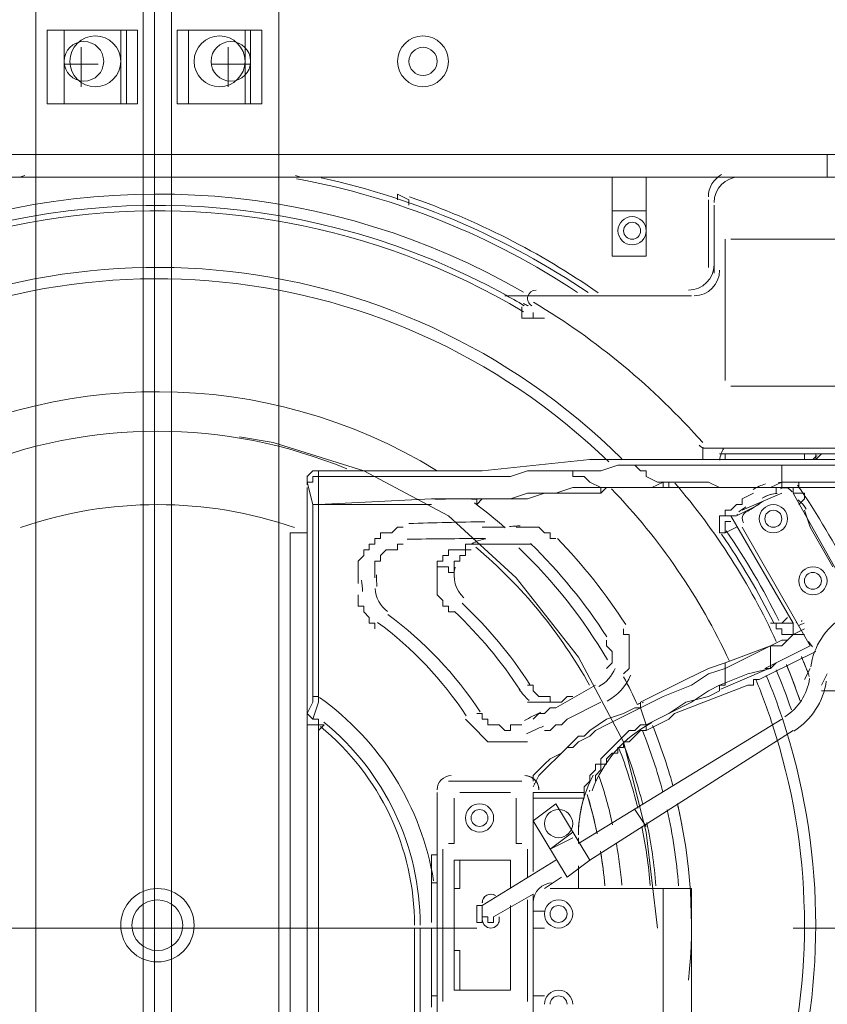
# Model space of a CAD drawing. Header units: millimetres. Extents: x 204754 to 495640, y -178579 to -98814.
# Tile 146 of 179: x 351039 to 351313, y -131662 to -131328. Entities that reach past the tile are written whole.
import ezdxf

# ---------------------------------------------------------------- set-up
doc = ezdxf.new("R2010")
doc.units = ezdxf.units.MM
doc.header["$MEASUREMENT"] = 0
doc.layers.get('0').update_dxf_attribs({"color": 252, "lineweight": 5})
doc.layers.add('Nowe_820-G Rysunki Obrazki_Nr_pióra__181', color=252, linetype='Continuous', lineweight=5)

# ---------------------------------------------------------------- blocks, each defined once
blk = doc.blocks.new('podkład 20251118')
at = {"layer": 'Nowe_820-G Rysunki Obrazki_Nr_pióra__181', "color": 252, "linetype": 'Continuous', "lineweight": 5}
for p, q in [((351044.55, -133533.44), (351044.55, -131029.76)), ((351081.03, -133533.44), (351081.03, -131029.76)), ((351090.63, -133533.44), (351090.63, -131029.76)), ((351127.11, -131029.76), (351127.11, -133533.44)), ((351084.87, -131427.2), (351084.87, -131210.24)), ((351084.87, -131292.8), (351084.87, -131498.24)), ((351048.39, -131356.16), (351048.39, -131331.2)), ((351079.11, -131331.2), (351048.39, -131331.2)), ((351054.15, -131331.2), (351054.15, -131356.16)), ((351054.15, -131356.16), (351054.15, -131331.2)), ((351073.35, -131356.16), (351073.35, -131331.2)), ((351075.27, -131356.16), (351075.27, -131331.2)), ((351079.11, -131356.16), (351079.11, -131331.2)), ((351092.55, -131356.16), (351092.55, -131331.2)), ((351121.35, -131331.2), (351092.55, -131331.2)), ((351096.39, -131331.2), (351096.39, -131356.16)), ((351096.39, -131356.16), (351096.39, -131331.2)), ((351115.59, -131356.16), (351115.59, -131331.2)), ((351117.51, -131356.16), (351117.51, -131331.2)), ((351121.35, -131356.16), (351121.35, -131331.2)), ((351059.91, -131336.96), (351059.91, -131350.4)), ((351109.83, -131336.96), (351109.83, -131350.4)), ((351054.15, -131342.72), (351065.67, -131342.72)), ((351117.51, -131342.72), (351104.07, -131342.72)), ((351079.11, -131356.16), (351048.39, -131356.16)), ((351121.35, -131356.16), (351092.55, -131356.16)), ((351084.87, -131578.88), (351084.87, -131361.92)), ((350812.23, -131373.44), (351357.51, -131373.44)), ((351313.35, -131373.44), (351313.35, -131381.12)), ((351313.35, -131381.12), (350856.39, -131381.12)), ((351240.39, -131381.12), (351240.39, -131408)), ((351251.91, -131381.12), (351251.91, -131408)), ((351324.87, -131381.12), (351282.63, -131381.12)), ((351167.43, -131386.88), (351167.43, -131388.8)), ((351171.27, -131388.8), (351167.43, -131386.88)), ((351171.27, -131388.8), (351171.27, -131390.72)), ((351273.03, -131388.8), (351273.03, -131411.84)), ((351274.95, -131390.72), (351274.95, -131413.76)), ((351240.39, -131392.64), (351251.91, -131392.64)), ((351240.39, -131392.64), (351251.91, -131392.64)), ((351278.79, -131450.24), (351278.79, -131402.24)), ((351280.71, -131402.24), (351382.47, -131402.24)), ((351240.39, -131408), (351251.91, -131408)), ((351265.35, -131421.44), (351203.91, -131421.44)), ((351267.27, -131421.44), (351213.51, -131421.44)), ((351209.67, -131425.28), (351209.67, -131427.2)), ((351209.67, -131427.2), (351209.67, -131429.12)), ((351213.51, -131429.12), (351213.51, -131427.2)), ((351209.67, -131429.12), (351213.51, -131429.12)), ((351213.51, -131429.12), (351217.35, -131429.12)), ((351388.23, -131452.16), (351280.71, -131452.16)), ((351125.19, -131471.36), (351113.67, -131469.44)), ((351155.91, -131480.96), (351125.19, -131471.36)), ((351271.11, -131473.28), (351397.83, -131473.28)), ((351271.11, -131473.28), (351271.11, -131477.12)), ((351397.83, -131475.2), (351276.87, -131475.2)), ((351278.79, -131475.2), (351278.79, -131477.12)), ((351305.67, -131475.2), (351305.67, -131477.12)), ((351309.51, -131475.2), (351309.51, -131477.12)), ((351311.43, -131475.2), (351309.51, -131477.12)), ((351311.43, -131475.2), (351338.31, -131475.2)), ((351338.31, -131475.2), (351311.43, -131475.2)), ((351196.23, -131480.96), (351232.71, -131477.12)), ((351246.15, -131477.12), (351232.71, -131477.12)), ((351236.55, -131480.96), (351242.31, -131479.04)), ((351242.31, -131479.04), (351248.07, -131479.04)), ((351336.39, -131477.12), (351246.15, -131477.12)), ((351248.07, -131479.04), (351249.99, -131480.96)), ((351248.07, -131479.04), (351297.99, -131479.04)), ((351297.99, -131479.04), (351297.99, -131484.8)), ((351297.99, -131479.04), (351336.39, -131479.04)), ((351305.67, -131477.12), (351303.75, -131477.12)), ((351309.51, -131477.12), (351307.59, -131477.12)), ((351309.51, -131477.12), (351307.59, -131477.12)), ((351136.71, -131482.88), (351138.63, -131480.96)), ((351138.63, -131480.96), (351140.55, -131480.96)), ((351140.55, -131480.96), (351196.23, -131480.96)), ((351140.55, -131482.88), (351140.55, -131480.96)), ((351140.55, -131480.96), (351140.55, -131482.88)), ((351141.51, -131480.96), (351141.35, -131480.96)), ((351184.71, -131496.32), (351155.91, -131480.96)), ((351205.83, -131482.88), (351211.59, -131480.96)), ((351211.59, -131480.96), (351226.95, -131480.96)), ((351225.03, -131480.96), (351236.55, -131480.96)), ((351226.95, -131480.96), (351226.95, -131482.88)), ((351249.99, -131480.96), (351251.91, -131480.96)), ((351251.91, -131480.96), (351251.91, -131482.88)), ((351136.71, -131485.76), (351136.71, -131482.74)), ((351136.71, -131484.8), (351136.71, -131482.88)), ((351136.71, -131484.8), (351138.63, -131484.8)), ((351138.63, -131492.48), (351136.71, -131484.8)), ((351138.63, -131484.8), (351138.63, -131482.88)), ((351138.63, -131482.88), (351140.55, -131482.88)), ((351140.55, -131492.48), (351140.55, -131482.88)), ((351140.55, -131482.88), (351178.95, -131482.88)), ((351178.95, -131482.88), (351205.83, -131482.88)), ((351226.95, -131482.88), (351228.87, -131482.88)), ((351228.87, -131482.88), (351230.79, -131482.88)), ((351230.79, -131482.88), (351232.71, -131484.8)), ((351232.71, -131484.8), (351236.55, -131486.72)), ((351251.91, -131482.88), (351255.75, -131484.8)), ((351257.67, -131484.8), (351253.83, -131486.72)), ((351255.75, -131484.8), (351257.67, -131484.8)), ((351259.59, -131484.8), (351257.67, -131484.8)), ((351257.67, -131486.72), (351257.67, -131484.8)), ((351261.51, -131484.8), (351259.59, -131484.8)), ((351259.59, -131486.72), (351259.59, -131484.8)), ((351263.43, -131484.8), (351261.51, -131484.8)), ((351267.27, -131484.8), (351263.43, -131484.8)), ((351273.03, -131484.8), (351267.27, -131484.8)), ((351276.87, -131486.72), (351273.03, -131484.8)), ((351297.99, -131484.8), (351294.15, -131486.72)), ((351303.75, -131484.8), (351297.99, -131484.8)), ((351297.99, -131486.72), (351297.99, -131484.8)), ((351303.75, -131486.72), (351303.75, -131484.8)), ((351336.39, -131484.8), (351303.75, -131484.8)), ((351136.71, -131486.72), (351136.71, -131498.24)), ((351211.59, -131488.64), (351205.83, -131490.56)), ((351215.43, -131488.64), (351211.59, -131488.64)), ((351217.35, -131488.64), (351211.59, -131490.56)), ((351221.19, -131488.64), (351215.43, -131488.64)), ((351236.55, -131488.64), (351217.35, -131488.64)), ((351226.95, -131486.72), (351221.19, -131488.64)), ((351230.79, -131486.72), (351226.95, -131486.72)), ((351236.55, -131486.72), (351230.79, -131486.72)), ((351238.47, -131486.72), (351236.55, -131486.72)), ((351238.47, -131486.72), (351236.55, -131488.64)), ((351236.55, -131488.64), (351236.55, -131486.72)), ((351244.23, -131486.72), (351238.47, -131486.72)), ((351240.39, -131486.72), (351238.47, -131486.72)), ((351259.59, -131486.72), (351240.39, -131486.72)), ((351248.07, -131486.72), (351244.23, -131486.72)), ((351253.83, -131486.72), (351248.07, -131486.72)), ((351292.23, -131486.72), (351259.59, -131486.72)), ((351294.15, -131486.72), (351276.87, -131486.72)), ((351297.99, -131488.64), (351284.55, -131494.4)), ((351288.39, -131488.64), (351284.55, -131490.56)), ((351296.07, -131486.72), (351292.23, -131486.72)), ((351296.07, -131486.72), (351296.07, -131488.64)), ((351297.99, -131486.72), (351296.07, -131486.72)), ((351303.75, -131486.72), (351297.99, -131486.72)), ((351299.91, -131486.72), (351297.99, -131486.72)), ((351301.83, -131486.72), (351299.91, -131486.72)), ((351301.83, -131488.64), (351301.83, -131486.72)), ((351319.11, -131519.36), (351301.83, -131488.64)), ((351305.67, -131488.64), (351301.83, -131488.64)), ((351336.39, -131486.72), (351303.75, -131486.72)), ((351305.67, -131490.56), (351305.67, -131488.64)), ((351138.63, -131492.48), (351138.63, -131557.76)), ((351138.63, -131492.48), (351140.55, -131492.48)), ((351140.55, -131492.48), (351138.63, -131492.48)), ((351140.55, -131492.48), (351178.95, -131490.56)), ((351140.55, -131492.48), (351140.55, -131557.76)), ((351178.95, -131492.48), (351140.55, -131492.48)), ((351186.63, -131490.56), (351178.95, -131490.56)), ((351194.31, -131490.56), (351186.63, -131490.56)), ((351194.31, -131492.48), (351194.31, -131490.56)), ((351196.23, -131490.56), (351194.31, -131490.56)), ((351196.23, -131490.56), (351194.31, -131492.48)), ((351200.07, -131490.56), (351196.23, -131490.56)), ((351200.07, -131490.56), (351196.23, -131490.56)), ((351205.83, -131490.56), (351200.07, -131490.56)), ((351205.83, -131490.56), (351200.07, -131490.56)), ((351211.59, -131490.56), (351205.83, -131490.56)), ((351282.63, -131492.48), (351280.71, -131494.4)), ((351290.31, -131492.48), (351282.63, -131496.32)), ((351284.55, -131492.48), (351282.63, -131492.48)), ((351284.55, -131490.56), (351284.55, -131492.48)), ((351305.67, -131490.56), (351303.75, -131492.48)), ((351278.79, -131494.4), (351278.79, -131496.32)), ((351280.71, -131494.4), (351278.79, -131494.4)), ((351278.79, -131494.4), (351278.79, -131496.32)), ((351282.65, -131495.83), (351283.03, -131495.68)), ((351307.59, -131500.16), (351305.67, -131494.4)), ((351136.71, -131498.24), (351136.71, -131502.08)), ((351207.75, -131517.44), (351184.71, -131496.32)), ((351278.79, -131496.32), (351276.87, -131496.32)), ((351276.87, -131496.32), (351276.87, -131498.24)), ((351276.87, -131498.24), (351276.87, -131500.16)), ((351278.79, -131496.32), (351280.71, -131496.32)), ((351280.71, -131498.24), (351278.79, -131498.24)), ((351278.79, -131498.24), (351278.79, -131502.08)), ((351280.71, -131496.32), (351301.83, -131532.8)), ((351280.71, -131496.32), (351282.63, -131496.32)), ((351130.95, -131770.88), (351130.95, -131502.08)), ((351130.95, -131502.08), (351136.71, -131502.08)), ((351136.71, -131768.96), (351136.71, -131502.08)), ((351161.67, -131504), (351161.67, -131502.08)), ((351161.67, -131502.08), (351163.59, -131502.08)), ((351163.59, -131502.08), (351165.51, -131502.08)), ((351165.51, -131502.08), (351167.43, -131500.16)), ((351167.43, -131500.16), (351169.35, -131500.16)), ((351196.23, -131500.16), (351203.91, -131500.16)), ((351207.75, -131500.16), (351215.43, -131500.16)), ((351215.43, -131500.16), (351217.35, -131502.08)), ((351217.35, -131502.08), (351219.27, -131502.08)), ((351219.27, -131502.08), (351219.27, -131504)), ((351276.87, -131500.16), (351276.87, -131502.08)), ((351276.87, -131502.08), (351278.79, -131502.08)), ((351282.63, -131500.16), (351278.79, -131502.08)), ((351284.55, -131500.16), (351307.59, -131540.48)), ((351315.27, -131513.6), (351307.59, -131500.16)), ((351157.83, -131507.84), (351157.83, -131505.92)), ((351157.83, -131505.92), (351159.75, -131505.92)), ((351159.75, -131505.92), (351159.75, -131504)), ((351159.75, -131504), (351161.67, -131504)), ((351167.43, -131507.84), (351167.43, -131505.92)), ((351167.43, -131505.92), (351169.35, -131505.92)), ((351190.47, -131507.84), (351190.47, -131505.92)), ((351190.47, -131505.92), (351192.39, -131505.92)), ((351192.39, -131505.92), (351194.31, -131505.92)), ((351194.31, -131505.92), (351196.23, -131505.92)), ((351196.23, -131505.92), (351203.91, -131505.92)), ((351219.27, -131504), (351221.19, -131504)), ((351155.91, -131509.76), (351155.91, -131507.84)), ((351155.91, -131507.84), (351157.83, -131507.84)), ((351161.67, -131509.76), (351163.59, -131507.84)), ((351163.59, -131507.84), (351165.51, -131507.84)), ((351165.51, -131507.84), (351167.43, -131507.84)), ((351184.71, -131509.76), (351184.71, -131507.84)), ((351184.71, -131507.84), (351186.63, -131507.84)), ((351186.63, -131507.84), (351188.55, -131507.84)), ((351188.55, -131507.84), (351190.47, -131507.84)), ((351192.39, -131507.84), (351190.47, -131507.84)), ((351190.47, -131507.84), (351190.47, -131509.76)), ((351153.99, -131511.68), (351155.91, -131509.76)), ((351153.99, -131519.36), (351153.99, -131511.68)), ((351159.75, -131517.44), (351159.75, -131511.68)), ((351159.75, -131511.68), (351161.67, -131511.68)), ((351161.67, -131511.68), (351161.67, -131509.76)), ((351180.87, -131513.6), (351180.87, -131511.68)), ((351180.87, -131511.68), (351182.79, -131511.68)), ((351182.79, -131511.68), (351182.79, -131509.76)), ((351182.79, -131509.76), (351184.71, -131509.76)), ((351188.55, -131511.68), (351186.63, -131511.68)), ((351186.63, -131511.68), (351186.63, -131513.6)), ((351190.47, -131509.76), (351188.55, -131509.76)), ((351188.55, -131509.76), (351188.55, -131511.68)), ((351184.71, -131513.6), (351180.87, -131513.6)), ((351180.87, -131515.52), (351180.87, -131513.6)), ((351180.87, -131517.44), (351180.87, -131515.52)), ((351184.71, -131515.52), (351184.71, -131513.6)), ((351186.63, -131515.52), (351184.71, -131515.52)), ((351186.63, -131513.6), (351186.63, -131515.52)), ((351180.87, -131519.36), (351180.87, -131517.44)), ((351180.87, -131521.28), (351180.87, -131519.36)), ((351228.87, -131544.32), (351207.75, -131517.44)), ((351180.87, -131523.2), (351180.87, -131521.28)), ((351153.99, -131525.12), (351153.99, -131523.2)), ((351153.99, -131527.04), (351153.99, -131525.12)), ((351182.79, -131525.12), (351180.87, -131523.2)), ((351182.79, -131527.04), (351182.79, -131525.12)), ((351155.91, -131527.04), (351153.99, -131527.04)), ((351155.91, -131528.96), (351155.91, -131527.04)), ((351157.83, -131530.88), (351155.91, -131528.96)), ((351184.71, -131527.04), (351182.79, -131527.04)), ((351184.71, -131528.96), (351184.71, -131527.04)), ((351186.63, -131528.96), (351184.71, -131528.96)), ((351157.83, -131532.8), (351157.83, -131530.88)), ((351159.75, -131532.8), (351157.83, -131532.8)), ((351159.75, -131534.72), (351159.75, -131532.8)), ((351294.15, -131532.8), (351297.99, -131532.8)), ((351294.15, -131532.8), (351296.07, -131532.8)), ((351296.07, -131532.8), (351296.07, -131534.72)), ((351297.99, -131532.8), (351299.91, -131530.88)), ((351297.99, -131532.8), (351301.83, -131532.8)), ((351301.83, -131534.72), (351301.83, -131532.8)), ((351084.87, -131751.68), (351084.87, -131534.72)), ((351244.23, -131534.72), (351244.23, -131536.64)), ((351296.07, -131534.72), (351297.99, -131534.72)), ((351297.99, -131534.72), (351297.99, -131536.64)), ((351301.83, -131536.64), (351305.67, -131534.72)), ((351301.83, -131536.64), (351301.83, -131534.72)), ((351238.47, -131538.56), (351238.47, -131540.48)), ((351244.23, -131536.64), (351246.15, -131536.64)), ((351246.15, -131536.64), (351246.15, -131548.16)), ((351294.15, -131540.48), (351297.99, -131538.56)), ((351297.99, -131536.64), (351299.91, -131536.64)), ((351297.99, -131540.48), (351299.91, -131538.56)), ((351297.99, -131538.56), (351299.91, -131538.56)), ((351299.91, -131538.56), (351301.83, -131536.64)), ((351299.91, -131538.56), (351301.83, -131536.64)), ((351299.91, -131536.64), (351301.83, -131536.64)), ((351301.83, -131536.64), (351305.67, -131536.64)), ((351238.47, -131540.48), (351240.39, -131542.4)), ((351240.39, -131542.4), (351240.39, -131546.24)), ((351278.79, -131548.16), (351294.15, -131540.48)), ((351294.15, -131540.48), (351278.79, -131546.24)), ((351294.15, -131542.4), (351294.15, -131540.48)), ((351294.15, -131540.48), (351297.99, -131540.48)), ((351309.51, -131542.4), (351294.15, -131550.08)), ((351294.15, -131544.32), (351294.15, -131542.4)), ((351303.75, -131542.4), (351299.91, -131544.32)), ((351303.75, -131542.4), (351299.91, -131544.32)), ((351307.59, -131540.48), (351303.75, -131542.4)), ((351307.59, -131540.48), (351303.75, -131542.4)), ((351244.23, -131573.12), (351228.87, -131544.32)), ((351294.15, -131546.24), (351294.15, -131544.32)), ((351299.91, -131544.32), (351296.07, -131546.24)), ((351299.91, -131544.32), (351296.07, -131546.24)), ((351240.39, -131546.24), (351238.47, -131548.16)), ((351246.15, -131548.16), (351244.23, -131550.08)), ((351265.35, -131552), (351273.03, -131548.16)), ((351273.03, -131548.16), (351278.79, -131546.24)), ((351278.79, -131548.16), (351273.03, -131550.08)), ((351292.74, -131548.52), (351277.29, -131555.19)), ((351278.79, -131548.16), (351278.79, -131546.24)), ((351278.79, -131546.24), (351278.79, -131548.16)), ((351278.79, -131550.08), (351278.79, -131548.16)), ((351294.15, -131548.16), (351286.47, -131550.08)), ((351296.07, -131546.24), (351292.23, -131548.16)), ((351292.23, -131548.16), (351294.15, -131548.16)), ((351296.07, -131546.24), (351294.15, -131548.16)), ((351294.15, -131548.16), (351294.15, -131546.24)), ((351305.67, -131552), (351307.59, -131548.16)), ((351257.67, -131555.84), (351265.35, -131552)), ((351273.03, -131550.08), (351267.27, -131553.92)), ((351286.47, -131550.08), (351276.87, -131553.92)), ((351278.79, -131552), (351278.79, -131550.08)), ((351278.79, -131553.92), (351278.79, -131552)), ((351290.31, -131552), (351288.39, -131552)), ((351288.39, -131552), (351288.39, -131553.92)), ((351294.15, -131550.08), (351290.31, -131552)), ((351311.43, -131553.92), (351313.35, -131550.08)), ((351213.51, -131553.92), (351211.59, -131553.92)), ((351213.51, -131555.84), (351213.51, -131553.92)), ((351215.43, -131557.76), (351213.51, -131555.84)), ((351234.63, -131553.92), (351221.19, -131561.6)), ((351249.99, -131559.68), (351257.67, -131555.84)), ((351267.27, -131553.92), (351257.67, -131557.76)), ((351286.47, -131553.92), (351261.51, -131563.52)), ((351273.03, -131555.84), (351267.27, -131559.68)), ((351276.87, -131553.92), (351273.03, -131555.84)), ((351276.87, -131555.84), (351273.03, -131557.76)), ((351276.87, -131553.92), (351278.79, -131553.92)), ((351276.87, -131555.84), (351276.87, -131553.92)), ((351288.39, -131553.92), (351286.47, -131553.92)), ((351344.07, -131555.84), (351311.43, -131555.84)), ((351140.55, -131557.76), (351138.63, -131557.76)), ((351138.63, -131557.76), (351140.55, -131557.76)), ((351138.63, -131557.76), (351138.63, -131559.68)), ((351140.55, -131559.68), (351140.55, -131557.76)), ((351217.35, -131557.76), (351215.43, -131557.76)), ((351219.27, -131557.76), (351217.35, -131557.76)), ((351219.27, -131559.68), (351219.27, -131557.76)), ((351223.11, -131559.68), (351225.03, -131557.76)), ((351225.03, -131557.76), (351223.11, -131559.68)), ((351225.03, -131557.76), (351226.95, -131557.76)), ((351226.95, -131557.76), (351225.03, -131557.76)), ((351257.67, -131557.76), (351249.99, -131561.6)), ((351273.03, -131557.76), (351265.35, -131559.68)), ((351138.63, -131559.68), (351136.71, -131563.52)), ((351138.63, -131565.44), (351140.55, -131559.68)), ((351211.59, -131559.68), (351223.11, -131559.68)), ((351219.27, -131561.6), (351217.35, -131563.52)), ((351223.11, -131559.68), (351219.27, -131559.68)), ((351221.19, -131561.6), (351219.27, -131561.6)), ((351236.55, -131559.68), (351225.03, -131565.44)), ((351249.99, -131561.6), (351238.47, -131567.36)), ((351248.07, -131561.6), (351244.23, -131563.52)), ((351249.99, -131561.6), (351248.07, -131561.6)), ((351249.99, -131559.68), (351249.99, -131561.6)), ((351249.99, -131561.6), (351251.91, -131567.36)), ((351251.91, -131567.36), (351249.99, -131561.6)), ((351267.27, -131559.68), (351259.59, -131563.52)), ((351265.35, -131559.68), (351259.59, -131563.52)), ((351138.63, -131565.44), (351136.71, -131563.52)), ((351136.71, -131563.52), (351136.71, -131567.36)), ((351140.55, -131565.44), (351138.63, -131565.44)), ((351140.55, -131565.44), (351138.63, -131565.44)), ((351140.55, -131569.28), (351140.55, -131565.44)), ((351140.55, -131567.36), (351140.55, -131565.44)), ((351192.39, -131567.36), (351190.47, -131565.44)), ((351196.23, -131563.52), (351194.31, -131563.52)), ((351196.23, -131565.44), (351196.23, -131563.52)), ((351198.15, -131565.44), (351196.23, -131565.44)), ((351198.15, -131567.36), (351198.15, -131565.44)), ((351215.43, -131563.52), (351213.51, -131565.44)), ((351217.35, -131563.52), (351215.43, -131563.52)), ((351225.03, -131565.44), (351223.11, -131567.36)), ((351297.99, -131565.44), (351228.87, -131607.68)), ((351238.47, -131565.44), (351232.71, -131569.28)), ((351244.23, -131563.52), (351238.47, -131565.44)), ((351259.59, -131563.52), (351251.91, -131567.36)), ((351259.59, -131563.52), (351251.91, -131567.36)), ((351259.59, -131565.44), (351255.75, -131567.36)), ((351261.51, -131563.52), (351259.59, -131565.44)), ((351136.71, -131567.36), (351136.71, -131901.44)), ((351140.55, -131567.36), (351136.71, -131567.36)), ((351142.47, -131567.36), (351140.55, -131569.28)), ((351142.47, -131567.36), (351140.55, -131567.36)), ((351140.55, -131569.28), (351140.55, -131901.44)), ((351194.31, -131569.28), (351192.39, -131567.36)), ((351196.23, -131571.2), (351194.31, -131569.28)), ((351200.07, -131567.36), (351198.15, -131567.36)), ((351201.99, -131567.36), (351200.07, -131567.36)), ((351203.91, -131569.28), (351201.99, -131567.36)), ((351205.83, -131569.28), (351203.91, -131569.28)), ((351209.67, -131567.36), (351205.83, -131567.36)), ((351205.83, -131567.36), (351205.83, -131569.28)), ((351219.27, -131569.28), (351217.35, -131569.28)), ((351221.19, -131567.36), (351219.27, -131569.28)), ((351223.11, -131567.36), (351221.19, -131567.36)), ((351232.71, -131569.28), (351230.79, -131571.2)), ((351232.71, -131613.44), (351301.83, -131569.28)), ((351234.63, -131569.28), (351232.71, -131571.2)), ((351238.47, -131567.36), (351234.63, -131569.28)), ((351244.23, -131571.2), (351246.15, -131569.28)), ((351246.15, -131569.28), (351248.07, -131569.28)), ((351248.07, -131569.28), (351249.99, -131567.36)), ((351249.99, -131569.28), (351248.07, -131571.2)), ((351249.99, -131567.36), (351251.91, -131567.36)), ((351251.91, -131569.28), (351249.99, -131569.28)), ((351251.91, -131567.36), (351251.91, -131569.28)), ((351255.75, -131567.36), (351251.91, -131569.28)), ((351198.15, -131573.12), (351196.23, -131571.2)), ((351228.87, -131571.2), (351226.95, -131573.12)), ((351232.71, -131571.2), (351228.87, -131573.12)), ((351230.79, -131571.2), (351228.87, -131571.2)), ((351242.31, -131573.12), (351244.23, -131571.2)), ((351248.07, -131571.2), (351246.15, -131573.12)), ((351211.59, -131573.12), (351198.15, -131573.12)), ((351225.03, -131575.04), (351223.11, -131576.96)), ((351225.03, -131575.04), (351223.11, -131576.96)), ((351226.95, -131573.12), (351225.03, -131575.04)), ((351226.95, -131575.04), (351225.03, -131575.04)), ((351228.87, -131573.12), (351226.95, -131575.04)), ((351238.47, -131576.96), (351240.39, -131575.04)), ((351240.39, -131575.04), (351242.31, -131573.12)), ((351244.23, -131575.04), (351242.31, -131575.04)), ((351242.31, -131575.04), (351242.31, -131576.96)), ((351246.15, -131573.12), (351244.23, -131573.12)), ((351244.23, -131573.12), (351244.23, -131575.04)), ((351251.91, -131603.84), (351244.23, -131573.12)), ((351219.27, -131578.88), (351217.35, -131580.8)), ((351223.11, -131576.96), (351219.27, -131578.88)), ((351221.19, -131578.88), (351219.27, -131580.8)), ((351223.11, -131576.96), (351221.19, -131578.88)), ((351236.55, -131578.88), (351238.47, -131576.96)), ((351236.55, -131580.8), (351236.55, -131578.88)), ((351240.39, -131576.96), (351238.47, -131578.88)), ((351238.47, -131578.88), (351238.47, -131580.8)), ((351242.31, -131576.96), (351240.39, -131576.96)), ((351215.43, -131582.72), (351213.51, -131584.64)), ((351217.35, -131580.8), (351215.43, -131582.72)), ((351217.35, -131582.72), (351215.43, -131584.64)), ((351219.27, -131580.8), (351217.35, -131582.72)), ((351232.71, -131584.64), (351234.63, -131582.72)), ((351234.63, -131582.72), (351234.63, -131580.8)), ((351234.63, -131580.8), (351236.55, -131580.8)), ((351236.55, -131582.72), (351234.63, -131584.64)), ((351238.47, -131580.8), (351236.55, -131580.8)), ((351236.55, -131580.8), (351236.55, -131582.72)), ((351215.43, -131584.64), (351213.51, -131588.48)), ((351213.51, -131584.64), (351213.51, -131586.56)), ((351232.71, -131586.56), (351232.71, -131584.64)), ((351234.63, -131584.64), (351234.63, -131586.56)), ((351184.71, -131586.56), (351209.67, -131586.56)), ((351209.67, -131586.56), (351184.71, -131586.56)), ((351230.79, -131588.48), (351232.71, -131586.56)), ((351230.79, -131590.4), (351230.79, -131588.48)), ((351180.87, -131590.4), (351180.87, -131680.64)), ((351180.87, -131680.64), (351180.87, -131590.4)), ((351186.63, -131592.32), (351186.63, -131607.68)), ((351205.83, -131590.4), (351188.55, -131590.4)), ((351207.75, -131607.68), (351207.75, -131592.32)), ((351213.51, -131590.4), (351213.51, -131617.28)), ((351213.51, -131600), (351213.51, -131590.4)), ((351230.79, -131590.4), (351213.51, -131590.4)), ((351213.51, -131592.32), (351230.79, -131592.32)), ((351230.79, -131590.4), (351230.79, -131592.32)), ((351221.19, -131594.24), (351213.51, -131600)), ((351232.71, -131613.44), (351221.19, -131594.24)), ((351248.07, -131596.16), (351251.91, -131601.92)), ((351225.03, -131619.2), (351213.51, -131600)), ((351213.51, -131617.28), (351213.51, -131601.92)), ((351226.95, -131603.84), (351219.27, -131609.6)), ((351219.27, -131609.6), (351226.95, -131605.76)), ((351228.87, -131607.68), (351228.87, -131605.76)), ((351228.87, -131607.68), (351228.87, -131605.76)), ((351255.75, -131636.48), (351251.91, -131603.84)), ((351084.87, -131607.68), (351084.87, -131822.72)), ((351182.79, -131609.6), (351182.79, -131661.44)), ((351186.63, -131607.68), (351184.71, -131607.68)), ((351209.67, -131607.68), (351207.75, -131607.68)), ((351211.59, -131619.2), (351211.59, -131609.6)), ((351178.95, -131621.12), (351178.95, -131611.52)), ((351178.95, -131611.52), (351180.87, -131611.52)), ((351178.95, -131611.52), (351180.87, -131611.52)), ((351186.63, -131613.44), (351186.63, -131657.6)), ((351186.63, -131613.44), (351205.83, -131613.44)), ((351188.55, -131613.44), (351186.63, -131613.44)), ((351188.55, -131613.44), (351188.55, -131623.04)), ((351205.83, -131613.44), (351188.55, -131613.44)), ((351221.19, -131613.44), (351196.23, -131628.8)), ((351205.83, -131623.04), (351205.83, -131613.44)), ((351205.83, -131613.44), (351205.83, -131623.04)), ((351232.71, -131613.44), (351225.03, -131619.2)), ((351228.87, -131623.04), (351228.87, -131615.36)), ((351228.87, -131623.04), (351228.87, -131615.36)), ((351217.35, -131623.04), (351223.11, -131619.2)), ((351178.95, -131621.12), (351178.95, -131634.56)), ((351178.95, -131621.12), (351180.87, -131621.12)), ((351186.63, -131644.16), (351186.63, -131623.04)), ((351188.55, -131623.04), (351186.63, -131623.04)), ((351219.27, -131623.04), (351267.27, -131623.04)), ((351257.67, -131623.04), (351257.67, -131674.88)), ((351267.27, -131623.04), (351267.27, -131674.88)), ((351200.07, -131632.64), (351213.51, -131624.96)), ((351213.51, -131624.96), (351213.51, -131638.4)), ((351194.31, -131628.8), (351194.31, -131634.56)), ((351194.31, -131628.8), (351196.23, -131628.8)), ((351196.23, -131628.8), (351196.23, -131634.56)), ((351196.23, -131634.56), (351196.23, -131628.8)), ((351196.23, -131628.8), (351196.23, -131632.64)), ((351205.83, -131628.8), (351205.83, -131657.6)), ((351211.59, -131661.44), (351211.59, -131626.88)), ((351196.23, -131632.64), (351198.15, -131632.64)), ((351198.15, -131632.64), (351198.15, -131634.56)), ((351200.07, -131634.56), (351200.07, -131632.64)), ((351201.99, -131632.64), (351201.99, -131634.56)), ((351201.99, -131634.56), (351201.99, -131632.64)), ((351201.99, -131632.64), (351201.99, -131634.56)), ((351205.83, -131657.6), (351205.83, -131630.72)), ((351217.35, -131630.72), (351213.51, -131630.72)), ((351213.51, -131636.48), (351213.51, -131630.72)), ((351194.31, -131636.48), (350977.35, -131636.48)), ((351173.19, -131901.44), (351173.19, -131636.48)), ((351180.87, -131636.48), (351173.19, -131636.48)), ((351175.11, -131901.44), (351175.11, -131636.48)), ((351178.95, -131636.48), (351178.95, -131659.52)), ((351194.31, -131634.56), (351196.23, -131634.56)), ((351198.15, -131634.56), (351200.07, -131634.56)), ((351213.51, -131636.48), (351217.35, -131636.48)), ((351455.43, -131636.48), (351301.83, -131636.48)), ((351213.51, -131659.52), (351213.51, -131638.4)), ((351188.55, -131644.16), (351186.63, -131644.16)), ((351188.55, -131644.16), (351188.55, -131657.6)), ((351178.95, -131658.68), (351178.95, -131659.12)), ((351180.87, -131659.52), (351178.95, -131659.52)), ((351178.95, -131659.52), (351178.95, -131663.36)), ((351186.63, -131657.6), (351188.55, -131657.6)), ((351205.83, -131657.6), (351186.63, -131657.6)), ((351188.55, -131657.6), (351205.83, -131657.6)), ((351217.35, -131659.52), (351213.51, -131659.52)), ((351213.51, -131659.52), (351213.51, -131667.2)), ((351213.51, -131667.2), (351213.51, -131659.52))]:
    blk.add_line(p, q, dxfattribs=at)
for centre, radius, start, end in [((351060.87, -131341.76), 6.72, 90, 180), ((351064.71, -131341.76), 8.64, 90, 180), ((351060.87, -131341.76), 6.72, 0, 90), ((351064.71, -131341.76), 8.64, 0, 90), ((351106.95, -131341.76), 8.64, 90, 180), ((351110.79, -131341.76), 6.72, 90, 180), ((351106.95, -131341.76), 8.64, 0, 90), ((351110.79, -131341.76), 6.72, 0, 90), ((351176.07, -131341.76), 8.64, 90, 180), ((351176.07, -131341.76), 8.64, 0, 90), ((351176.08, -131341.77), 4.8, 90.0462, 179.9538), ((351176.08, -131341.77), 4.8, 90.0462, 179.9538), ((351176.07, -131341.77), 4.8, 0.0462, 89.9538), ((351176.07, -131341.77), 4.8, 0.0462, 89.9538), ((351060.87, -131341.76), 6.72, 180, 270), ((351064.71, -131341.76), 8.64, 180, 270), ((351060.87, -131341.76), 6.72, 270, 0), ((351064.71, -131341.76), 8.64, 270, 0), ((351106.95, -131341.76), 8.64, 180, 270), ((351110.79, -131341.76), 6.72, 180, 270), ((351106.95, -131341.76), 8.64, 270, 0), ((351110.79, -131341.76), 6.72, 270, 0), ((351176.07, -131341.76), 8.64, 180, 270), ((351176.08, -131341.76), 4.8, 180.0462, 269.9538), ((351176.08, -131341.76), 4.8, 180.0462, 269.9538), ((351176.07, -131341.76), 8.64, 270, 0), ((351176.07, -131341.76), 4.8, 270.0462, 359.9538), ((351176.07, -131341.76), 4.8, 270.0462, 359.9538), ((351037.85, -131372.72), 8.41, 280.7185, 290.4672), ((351135.73, -131372.72), 8.41, 249.5328, 259.2815), ((351085.78, -131635.71), 258.42, 56.4548, 79.45), ((351085.81, -131635.6), 260.24, 55.7827, 77.6519), ((351281.68, -131387.84), 8.64, 118.9222, 180.0092), ((351283.59, -131389.76), 8.64, 90, 180), ((351085.84, -131635.5), 248.61, 59.9771, 111.0082), ((351085.86, -131635.52), 262.06, 55.1463, 70.9378), ((351085.82, -131635.66), 244.94, 61.2209, 111.2604), ((351085.84, -131635.51), 242.87, 59.1903, 139.2316), ((351247.12, -131399.37), 4.8, 90.0462, 179.9538), ((351247.11, -131399.37), 4.8, 0.0462, 89.9538), ((351247.11, -131399.37), 2.88, 90.0469, 179.9531), ((351247.11, -131399.37), 2.88, 0.0464, 89.9536), ((351247.12, -131399.36), 4.8, 180.0462, 269.9538), ((351247.11, -131399.36), 2.88, 180.0469, 269.9531), ((351247.11, -131399.36), 4.8, 270.0462, 359.9538), ((351247.11, -131399.36), 2.88, 270.0464, 359.9536), ((351085.83, -131635.55), 223.71, 45.1406, 124.6006), ((351266.31, -131410.88), 8.64, 270, 0), ((351268.23, -131412.8), 8.64, 270, 0), ((351085.84, -131635.52), 219.84, 45.7797, 125.0887), ((351088.77, -131629.7), 238.28, 59.2877, 61.2504), ((351214.45, -131422.41), 2.85, 164.1924, 239.5082), ((351214.47, -131422.39), 2.86, 89.9165, 164.7712), ((351214.67, -131416.12), 9.2, 239.9677, 249.5666), ((351212.78, -131421.43), 3.56, 248.3085, 254.8216), ((351087.7, -131633.67), 244.88, 41.5031, 59.0585), ((351085.83, -131635.53), 181.44, 58.4728, 121.0799), ((351085.83, -131635.53), 168.01, 67.4845, 112.5155), ((351272.07, -131470.42), 2.87, 221.2502, 270.118), ((351285.23, -131478.01), 8.35, 159.6787, 175.6912), ((351285.74, -131478.22), 8.91, 147.8537, 159.4709), ((351311.78, -131479.03), 3.65, 119.275, 127.082), ((351312.32, -131477.73), 2.52, 88.0425, 99.3403), ((351312.25, -131479.79), 4.54, 125.996, 143.0411), ((351085.76, -131635.52), 231.42, 24.6428, 40.5174), ((351297.27, -131501.72), 16.96, 106.6473, 121.9379), ((351300.11, -131502.9), 18.13, 97.5741, 100.7506), ((351091.12, -131632.26), 257.79, 33.4488, 34.6117), ((351085.67, -131635.64), 214.28, 24.8119, 43.886), ((351297.1, -131499.36), 10.73, 105.6044, 122.614), ((351296.97, -131499.06), 10.4, 103.8934, 119.0907), ((351297.19, -131500.12), 11.48, 93.7616, 105.0293), ((351298.95, -131489.61), 2.89, 30.1343, 119.829), ((351085.83, -131635.65), 143.17, 71.0287, 108.9713), ((351187.65, -131832.66), 342.1, 88.8902, 91.2405), ((351087.32, -131633.91), 177.33, 48.8707, 53.2129), ((351383.27, -131638.23), 173.08, 121.9535, 124.0823), ((351295.12, -131497.29), 4.8, 90.0462, 179.9538), ((351295.11, -131497.29), 4.8, 0.0462, 89.9538), ((351296.64, -131499.55), 11.08, 45.0129, 51.3468), ((351297.14, -131499.13), 10.43, 28.9302, 45.3035), ((351082.39, -131637.52), 267.98, 26.1366, 33.3598), ((351331.27, -131561.65), 82.15, 123.6054, 125.6672), ((351287.44, -131497.28), 2.88, 120.0281, 209.9352), ((351295.11, -131497.29), 2.88, 90.0464, 179.9536), ((351295.11, -131497.29), 2.88, 0.0458, 89.9542), ((351211.47, -132661.57), 1163.33, 90.70647, 91.98265), ((351295.12, -131497.28), 4.8, 180.0462, 269.9538), ((351295.11, -131497.28), 2.88, 180.0469, 269.9531), ((351295.11, -131497.28), 4.8, 270.0462, 359.9538), ((351295.11, -131497.28), 2.88, 270.0464, 359.9536), ((351217.73, -131636.04), 136.62, 94.1533, 95.1632), ((351187.44, -131227.28), 273.26, 274.279, 274.5314), ((351085.72, -131635.58), 233.4, 26.1471, 34.7574), ((351086.03, -131635.42), 234.98, 26.1459, 34.7668), ((351200.8, -133481.66), 1977.64, 90.1245, 90.87131), ((351199.08, -131516.33), 12.32, 97.7659, 121.2964), ((351197.34, -131523.89), 19.89, 90.4178, 93.2774), ((351205.08, -134138.05), 2632.12, 89.8269, 90.1731), ((351085.83, -131635.53), 181.45, 32.718, 45.6589), ((351085.22, -131636.04), 189.92, 32.7486, 44.0504), ((351085.71, -131635.61), 168.15, 29.0599, 49.9069), ((351085.83, -131635.53), 177.61, 30.5462, 46.2726), ((351197.16, -131516.48), 10.54, 165.3027, 226.6583), ((351308.56, -131518.41), 4.8, 90.0462, 179.9538), ((351308.55, -131518.41), 2.88, 90.0464, 179.9536), ((351308.55, -131518.41), 4.8, 0.0462, 89.9538), ((351308.55, -131518.41), 2.88, 0.0464, 89.9536), ((351317.44, -131506.22), 162.66, 184.2061, 185.592), ((359509.09, -131206.57), 8354.59, 182.125451, 182.151914), ((351308.56, -131518.4), 4.8, 180.0462, 269.9538), ((351308.55, -131518.4), 2.88, 180.0464, 269.9536), ((351308.55, -131518.4), 4.8, 270.0462, 359.9538), ((351308.55, -131518.4), 2.88, 270.0464, 359.9536), ((351170.38, -131520.3), 10.63, 183.7786, 233.3108), ((351086.12, -131635.29), 150.35, 32.8973, 46.629), ((351084.87, -131636.34), 148.14, 33.0526, 46.5248), ((351085.8, -131633.63), 125.8, 33.4393, 53.4804), ((351085.91, -131635.41), 131.39, 33.4446, 53.4607), ((351304.2, -131533.69), 1.66, 138.041, 142.3479), ((351301.73, -131531.47), 1.66, 318.041, 322.3479), ((351384.57, -131719.52), 202.72, 112.9231, 113.4741), ((351307.34, -131536.29), 4.96, 121.2366, 123.3147), ((351302.2, -131527.81), 4.96, 301.2366, 303.3147), ((351331.6, -131551.06), 24.02, 121.9963, 171.9522), ((351316.74, -131533.37), 11.2, 210.5183, 221.9006), ((351089.7, -131634.31), 233.08, 21.4206, 22.7492), ((351084.96, -131636.2), 238.18, 20.9907, 22.7075), ((351229.79, -131543.35), 12.52, 298.9445, 337.0811), ((351079.29, -131637.92), 234.49, 18.8164, 22.3838), ((351085, -131635.54), 232.14, 19.3895, 22.4635), ((351087.91, -131634.51), 229.06, 19.184, 22.4816), ((351229.84, -131543.39), 18.22, 298.8005, 337.0653), ((351071.62, -131642.44), 195.32, 24.7731, 27.8947), ((351085.83, -131635.58), 219.86, 18.1682, 22.293), ((351090.56, -131634), 218.71, 18.3252, 22.4308), ((351289.33, -131549.11), 18.27, 302.0237, 351.9485), ((351289.39, -131549.16), 23.95, 301.9702, 352.0541), ((351223.76, -131545.56), 17.83, 212.8783, 229.1518), ((351085.83, -131635.53), 95.04, 9.1755, 54.5862), ((351085.83, -131635.53), 95.04, 9.1755, 54.5862), ((351242.66, -131546.64), 15.18, 295.5459, 298.5983), ((351256.26, -131570.12), 11.71, 116.935, 119.4222), ((350805.51, -130753.5), 907.73, 296.49992, 296.89331), ((351085.83, -131635.52), 223.68, 310.0902, 18.3131), ((351085.79, -131635.54), 87.4, 0.0111, 50.6626), ((351085.89, -131635.51), 89.23, 359.9899, 50.6933), ((351105.45, -131325.56), 266.69, 293.3671, 294.7335), ((351085.81, -131635.51), 219.86, 310.6422, 18.1565), ((351273.9, -131604.74), 43.09, 117.7355, 159.669), ((351085.02, -131635.81), 178.46, 14.7986, 21.8874), ((351085.94, -131635.53), 181.34, 15.1775, 22.0142), ((351084.95, -131635.87), 168.94, 13.7592, 21.0255), ((351086.28, -131635.44), 169.47, 14.0026, 21.3778), ((351185.68, -131589.45), 4.8, 90.0462, 179.9538), ((351185.68, -131589.45), 4.8, 90.0462, 179.9538), ((351210.64, -131589.43), 4.79, 34.4346, 90.0484), ((351210.63, -131589.45), 4.8, 0.0462, 89.9538), ((351272.24, -131604.84), 43.37, 152.0577, 179.9549), ((351086.26, -131635.25), 157.92, 12.3807, 18.5638), ((351214.27, -131587.57), 0.43, 135.2577, 153.6669), ((351210.58, -131589.46), 4.85, 0.225, 34.4063), ((351230.12, -131588.89), 2.74, 339.7146, 343.4155), ((351272.25, -131604.82), 43.38, 161.2417, 179.983), ((351082.23, -131636.46), 156.36, 11.9694, 16.8683), ((351078.09, -131637.46), 160.62, 11.877, 16.2677), ((351235.26, -131590.79), 2.74, 159.7146, 163.4155), ((351195.28, -131599.05), 4.8, 90.0462, 179.9538), ((351195.27, -131599.05), 2.88, 90.0464, 179.9536), ((351195.27, -131599.05), 4.8, 0.0462, 89.9538), ((351195.27, -131599.05), 2.88, 0.0469, 89.9531), ((351222.16, -131600.97), 4.8, 90.0462, 179.9538), ((351222.15, -131600.97), 4.8, 0.0462, 89.9538), ((351085.55, -131635.51), 177.88, 4.3335, 12.7419), ((351065.45, -131640.01), 202.31, 11.0686, 13.1031), ((351086.25, -131635.5), 181.03, 354.088, 13.2055), ((351195.28, -131599.04), 4.8, 180.0462, 269.9538), ((351195.27, -131599.04), 2.88, 180.0464, 269.9536), ((351195.27, -131599.04), 4.8, 270.0462, 359.9538), ((351195.27, -131599.04), 2.88, 270.0469, 359.9531), ((351222.16, -131600.96), 4.8, 180.0462, 269.9538), ((351222.15, -131600.96), 4.8, 270.0462, 359.9538), ((351089.04, -131635.12), 164.77, 4.5612, 11.6352), ((351085.19, -131635.69), 170.58, 4.5796, 11.8718), ((351086.06, -131635.62), 158.19, 4.9615, 10.1603), ((351086.56, -131635.49), 151.92, 5.0646, 9.5312), ((351074.7, -131637.01), 163.87, 5.2588, 9.2125), ((351085.83, -131635.52), 12.48, 90, 180), ((351085.83, -131635.52), 12.48, 360, 90), ((351220.23, -131627.84), 6.72, 90, 180), ((351199.11, -131627.84), 2.88, 117.7684, 179.9866), ((351199.1, -131627.84), 2.86, 118.3436, 180.1565), ((351199.12, -131627.85), 2.88, 119.3161, 179.9444), ((351199.12, -131627.83), 2.87, 58.5827, 119.5286), ((351199.11, -131627.82), 2.86, 56.8066, 118.8361), ((351199.11, -131627.86), 2.9, 56.1132, 117.6987), ((351085.83, -131635.52), 8.64, 90, 180), ((351085.83, -131635.52), 8.64, 0, 90), ((351222.16, -131631.69), 4.8, 90.0462, 179.9538), ((351222.15, -131631.69), 2.88, 90.0464, 179.9536), ((351222.15, -131631.69), 4.8, 0.0462, 89.9538), ((351222.15, -131631.69), 2.88, 0.0464, 89.9536), ((351222.16, -131631.68), 4.8, 180.0462, 269.9538), ((351222.15, -131631.68), 2.88, 180.0469, 269.9531), ((351222.15, -131631.68), 4.8, 270.0462, 359.9538), ((351222.15, -131631.68), 2.88, 270.0469, 359.9531), ((351085.83, -131635.52), 12.48, 180, 270), ((351085.83, -131635.52), 8.64, 180, 270), ((351085.83, -131635.52), 12.48, 270, 0), ((351085.83, -131635.52), 8.64, 270, 0), ((351119.74, -131635.25), 61.14, 359.7457, 1.3353), ((351199.11, -131633.6), 2.88, 180.0464, 269.9536), ((351199.11, -131633.6), 2.88, 180.0464, 269.9536), ((351199.11, -131633.6), 2.88, 180.0464, 269.9536), ((351199.11, -131633.6), 2.88, 270.0458, 359.9542), ((351199.11, -131633.6), 2.88, 270.0458, 359.9542), ((351199.11, -131633.6), 2.88, 270.0458, 359.9542), ((351222.16, -131662.41), 4.8, 90.0462, 179.9538), ((351222.15, -131662.41), 2.88, 90.0464, 179.9536), ((351222.15, -131662.41), 4.8, 0.0462, 89.9538), ((351222.15, -131662.41), 2.88, 0.0464, 89.9536)]:
    blk.add_arc(centre, radius, start, end, dxfattribs=at)

msp = doc.modelspace()

# ---------------------------------------------------------------- block references
msp.add_blockref('podkład 20251118', (0, 0))

doc.saveas('drawing.dxf')
